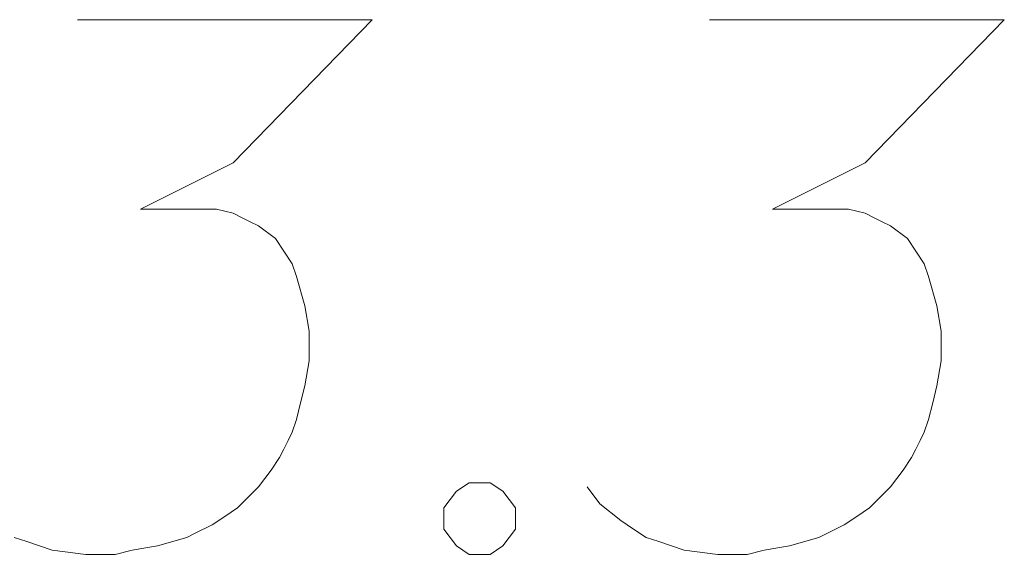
# Model space of a CAD drawing. Header units: millimetres. Extents: x 460 to 2266, y 622 to 2169.
# Tile 70 of 95: x 2110.439 to 2111.818, y 2027.557 to 2028.307. Entities that reach past the tile are written whole.
import ezdxf

# ---------------------------------------------------------------- set-up
doc = ezdxf.new("R2010")
doc.units = ezdxf.units.MM
doc.layers.add('GSPWPN_O', color=7, linetype='Continuous', lineweight=18, true_color=0x0a0909)

msp = doc.modelspace()

# ---------------------------------------------------------------- linework, layer by layer
at = {"layer": 'GSPWPN_O', "color": 7, "linetype": 'Continuous', "lineweight": 18, "flags": 128}
for points in [[(2110.5194, 2028.3072), (2110.9327, 2028.3072), (2110.7378, 2028.1064), (2110.6079, 2028.0414), (2110.7142, 2028.0414), (2110.7378, 2028.0356), (2110.7496, 2028.0296), (2110.7614, 2028.0238), (2110.7732, 2028.0178), (2110.7969, 2028.0001), (2110.8087, 2027.9824), (2110.8205, 2027.9647), (2110.8264, 2027.947), (2110.8382, 2027.9057), (2110.8441, 2027.8702), (2110.8441, 2027.8525), (2110.8441, 2027.8288), (2110.8382, 2027.7934), (2110.8323, 2027.7698), (2110.8264, 2027.7462), (2110.8205, 2027.7285), (2110.8146, 2027.7167), (2110.8087, 2027.7049), (2110.8028, 2027.6931), (2110.791, 2027.6753), (2110.7732, 2027.6517), (2110.7556, 2027.634), (2110.7438, 2027.6222), (2110.726, 2027.6104), (2110.7083, 2027.5986), (2110.6847, 2027.5868), (2110.6729, 2027.5808), (2110.6315, 2027.569), (2110.5961, 2027.5632), (2110.5725, 2027.5572), (2110.5312, 2027.5572), (2110.4839, 2027.5632), (2110.4662, 2027.569), (2110.4485, 2027.575), (2110.4307, 2027.5808)], [(2111.4051, 2028.3072), (2111.8185, 2028.3072), (2111.6236, 2028.1064), (2111.4937, 2028.0414), (2111.6, 2028.0414), (2111.6236, 2028.0356), (2111.6354, 2028.0296), (2111.6472, 2028.0238), (2111.659, 2028.0178), (2111.6826, 2028.0001), (2111.6944, 2027.9824), (2111.7063, 2027.9647), (2111.7122, 2027.947), (2111.724, 2027.9057), (2111.7299, 2027.8702), (2111.7299, 2027.8525), (2111.7299, 2027.8288), (2111.724, 2027.7934), (2111.7181, 2027.7698), (2111.7122, 2027.7462), (2111.7063, 2027.7285), (2111.7004, 2027.7167), (2111.6944, 2027.7049), (2111.6886, 2027.6931), (2111.6768, 2027.6753), (2111.659, 2027.6517), (2111.6413, 2027.634), (2111.6295, 2027.6222), (2111.6118, 2027.6104), (2111.5941, 2027.5986), (2111.5705, 2027.5868), (2111.5587, 2027.5808), (2111.5173, 2027.569), (2111.4819, 2027.5632), (2111.4582, 2027.5572), (2111.4169, 2027.5572), (2111.3697, 2027.5632), (2111.3519, 2027.569), (2111.3343, 2027.575), (2111.3165, 2027.5808), (2111.2988, 2027.5926), (2111.2811, 2027.6045), (2111.2516, 2027.6281), (2111.2338, 2027.6517)], [(2111.0685, 2027.6576), (2111.0981, 2027.6576), (2111.1157, 2027.6458), (2111.1335, 2027.6222), (2111.1335, 2027.5926), (2111.1157, 2027.569), (2111.0981, 2027.5572), (2111.0685, 2027.5572), (2111.0508, 2027.569), (2111.0331, 2027.5926), (2111.0331, 2027.6222), (2111.0508, 2027.6458), (2111.0685, 2027.6576)]]:
    msp.add_lwpolyline(points, dxfattribs=at)

doc.saveas('drawing.dxf')
